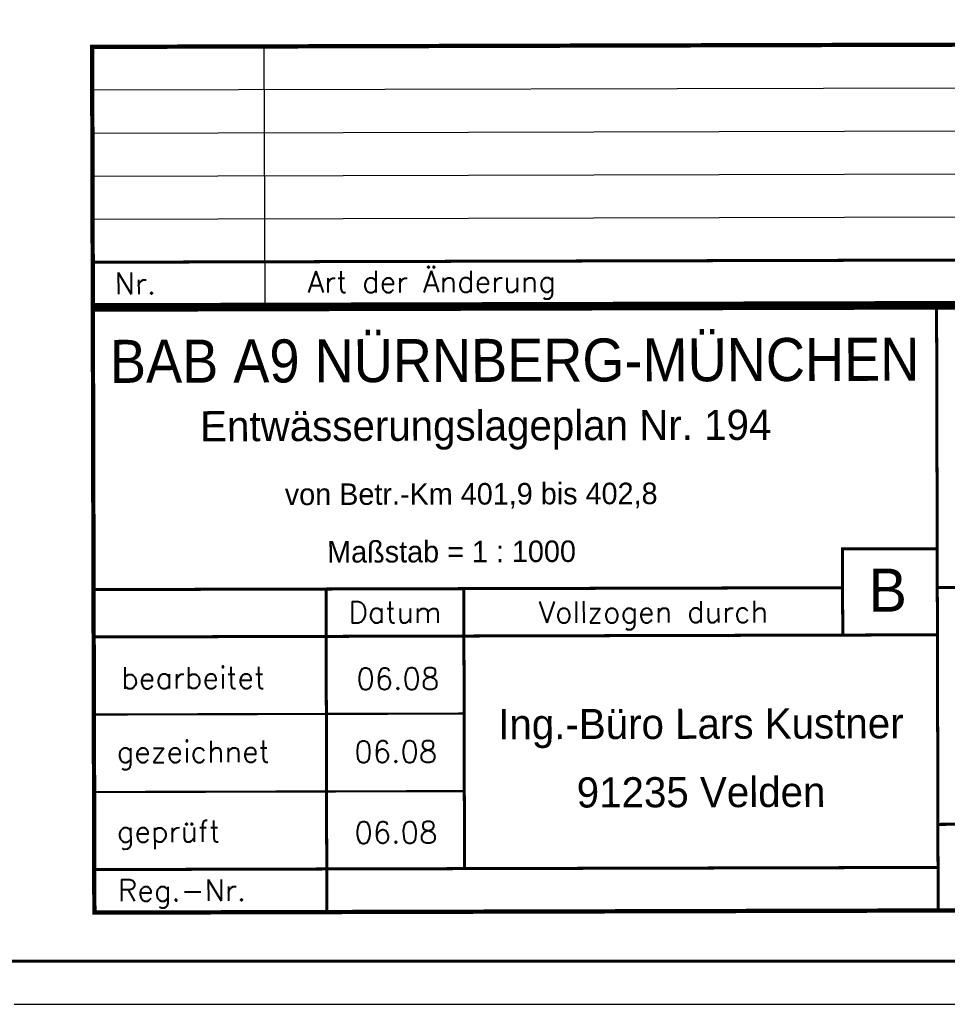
# Model space of a CAD drawing. Extents: x 0 to 1135, y 0 to 420.
# Tile 47 of 81: x 951 to 1058, y 0 to 114. Entities that reach past the tile are written whole.
import ezdxf
from ezdxf.enums import TextEntityAlignment as Align

# ---------------------------------------------------------------- set-up
doc = ezdxf.new("R2010")
doc.units = 0
doc.header["$LTSCALE"] = 2
doc.header["$MEASUREMENT"] = 0
doc.linetypes.add('AUSGEZOGEN', pattern=[0])
for name, color, linetype in [('BAUWOTOP', 250, 'AUSGEZOGEN'), ('LEGENDE', 7, 'AUSGEZOGEN'), ('RAHMEN', 250, 'AUSGEZOGEN')]:
    doc.layers.add(name, color=color, linetype=linetype)
doc.styles.add('ROMANS', font='romans.shx', dxfattribs={"width": 0.8})
doc.styles.add('UNIR-H', font='unir_h.shx', dxfattribs={"width": 0.8})
doc.styles.add('UNIR-O', font='unir_o.shx')

msp = doc.modelspace()

# ---------------------------------------------------------------- linework, layer by layer
at = {"layer": 'LEGENDE'}
for p, q in [((959.08, 106.14), (1124.08, 106.56)), ((959.09, 101.14), (1124.09, 101.56)), ((959.1, 96.14), (1124.1, 96.56)), ((959.12, 91.14), (1124.12, 91.56))]:
    msp.add_line(p, q, dxfattribs=at)
for points, const_width in [([(1124.06, 111.56), (959.06, 111.14)], 0.5), ([(959.06, 111.39), (959.14, 80.89)], 0.5), ([(959.13, 86.14), (1124.13, 86.56)], 0.35), ([(1124.39, 81.06), (958.89, 80.64)], 0.5), ([(959.14, 81.14), (1124.14, 81.56)], 0.5), ([(959.14, 80.89), (959.32, 10.39)], 0.5), ([(1057.32, 10.89), (1057.14, 80.89)], 0.35), ([(1046.24, 42.86), (1046.21, 52.86), (1057.21, 52.89)], 0.35), ([(959.23, 48.14), (1046.23, 48.36)], 0.35), ([(986.32, 10.71), (986.23, 48.21)], 0.35), ([(1002.31, 15.75), (1002.23, 48.25)], 0.35), ([(1057.23, 48.39), (1124.23, 48.56)], 0.35), ([(959.24, 42.64), (1057.24, 42.89)], 0.35), ([(959.26, 33.64), (1002.26, 33.75)], 0.25), ([(959.29, 24.64), (1002.29, 24.75)], 0.25), ([(1057.3, 20.89), (1124.3, 21.06)], 0.35), ([(959.31, 15.64), (1057.31, 15.89)], 0.35), ([(959.07, 10.64), (1124.57, 11.06)], 0.5)]:
    msp.add_lwpolyline(points, dxfattribs=dict(at, const_width=const_width))
msp.add_lwpolyline([(979.14, 81.19), (979.06, 111.19)], dxfattribs=at)
at = {"layer": 'RAHMEN'}
msp.add_line((950, 0), (1135, 0), dxfattribs=at)
at = {"layer": 'RAHMEN', "const_width": 0.35}
msp.add_lwpolyline([(25, 5), (1130, 5), (1130, 415), (25, 415), (25, 5)], dxfattribs=at)

# ---------------------------------------------------------------- texts
at = {"layer": 'BAUWOTOP', "style": 'UNIR-H'}
msp.add_text('von Betr.-Km 401,9 bis 402,8', height=2.5, rotation=0.1472, dxfattribs=at).set_placement((981.44, 57.95))
at = {"layer": 'LEGENDE'}
for s, height, style, p in [('Art der Änderung', 2.5, 'ROMANS', (984.09, 82.61)), ('Nr.', 2.5, 'ROMANS', (961.68, 82.43)), ('Entwässerungslageplan Nr. 194', 3.5, 'UNIR-H', (971.61, 65.35)), ('Maßstab = 1 : 1000', 2.5, 'UNIR-H', (986.36, 51.27)), ('B', 5, 'UNIR-H', (1049.24, 45.57)), ('06.08', 2.5, 'ROMANS', (989.75, 36.53)), ('gezeichnet', 2.5, 'ROMANS', (961.91, 28.06)), ('06.08', 2.5, 'ROMANS', (989.51, 28.06)), ('geprüft', 2.5, 'ROMANS', (961.93, 18.82)), ('06.08', 2.5, 'ROMANS', (989.53, 18.68)), ('Reg.-Nr.', 2.5, 'ROMANS', (962.06, 11.97))]:
    msp.add_text(s, height=height, rotation=0.1472, dxfattribs=dict(at, style=style)).set_placement(p)
at = {"layer": 'LEGENDE', "style": 'UNIR-H', "width": 0.895858}
msp.add_text('BAB A9 NÜRNBERG-MÜNCHEN', height=5, rotation=0.1567, dxfattribs=at).set_placement((961.13, 72.13), (1055.14, 72.39), align=Align.FIT)
at = {"layer": 'LEGENDE'}
for s, height, style, p in [('Vollzogen durch', 2.5, 'ROMANS', (1024.24, 44.3)), ('Datum', 2.5, 'ROMANS', (994.24, 44.27)), ('bearbeitet', 2.5, 'ROMANS', (970.8, 36.65)), ('Ing.-Büro Lars Kustner', 3.5, 'UNIR-O', (1029.77, 30.82)), ('91235 Velden', 3.5, 'UNIR-O', (1029.79, 22.88))]:
    msp.add_text(s, height=height, rotation=0.1472, dxfattribs=dict(at, style=style)).set_placement(p, align=Align.CENTER)

doc.saveas('drawing.dxf')
